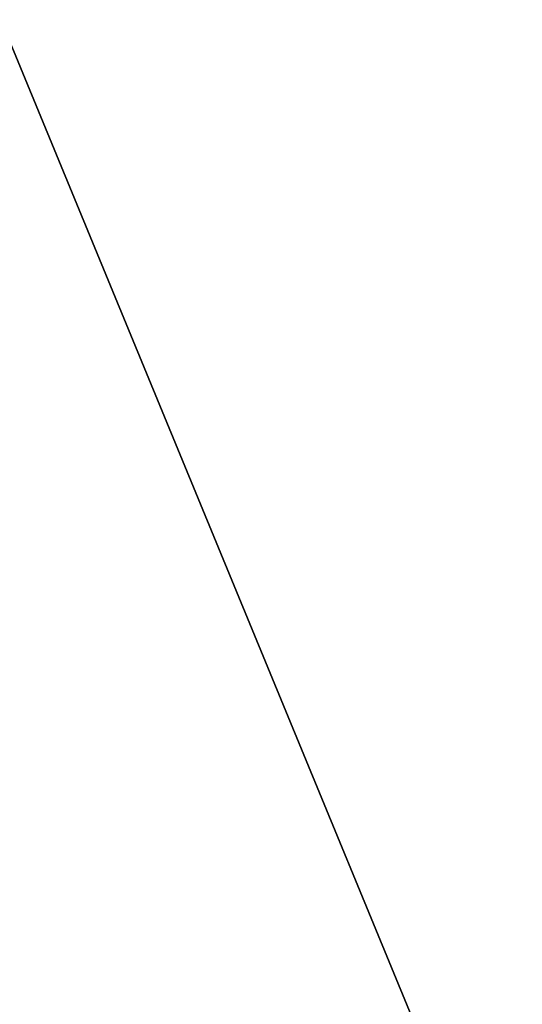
# Model space of a CAD drawing. Header units: inches. Extents: x 491 to 729, y -143 to 65.
# Tile 138 of 240: x 616.65 to 621.09, y -73.44 to -64.76. Entities that reach past the tile are written whole.
import ezdxf

# ---------------------------------------------------------------- set-up
doc = ezdxf.new("R2010")
doc.units = ezdxf.units.IN
doc.header["$MEASUREMENT"] = 0
doc.layers.add('A-FURN', color=7, linetype='Continuous')
doc.layers.add('CET color tan', color=7, linetype='Continuous', true_color=0xd4b38d)

# ---------------------------------------------------------------- blocks, each defined once
blk = doc.blocks.new('*C99')
at = {"layer": 'CET color tan', "linetype": 'Continuous'}
mesh = blk.add_polyface(dxfattribs=at)
corners = [(-35, -14.3819, 28.5), (35, -14.3819, 28.5), (35, 14.5, 28.5), (-35, 14.5, 28.5)]
mesh.append_faces([[corners[k] for k in face] for face in [(0, 2, 3, 0)]], dxfattribs={"vtx0": -1, "vtx3": -1})
mesh.append_faces([[corners[k] for k in face] for face in [(0, 1, 2, 0)]], dxfattribs={"vtx2": -1})
mesh = blk.add_polyface(dxfattribs=at)
corners = [(-35, -14.3819, 27.563), (35, 14.5, 27.563), (35, -14.3819, 27.563), (-35, 14.5, 27.563)]
mesh.append_faces([[corners[k] for k in face] for face in [(0, 1, 2, 0)]], dxfattribs={"vtx0": -1, "vtx3": -1})
mesh.append_faces([[corners[k] for k in face] for face in [(0, 3, 1, 0)]], dxfattribs={"vtx2": -1})
blk = doc.blocks.new('*C97')
at = {"layer": 'A-FURN', "linetype": 'Continuous', "rotation": 269.9999999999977}
blk.add_blockref('*C99', (621.7369, -77.6348), dxfattribs=at)

msp = doc.modelspace()

# ---------------------------------------------------------------- block references
at = {"layer": 'A-FURN', "linetype": 'Continuous'}
msp.add_blockref('*C97', (0, 0), dxfattribs=at)

doc.saveas('drawing.dxf')
